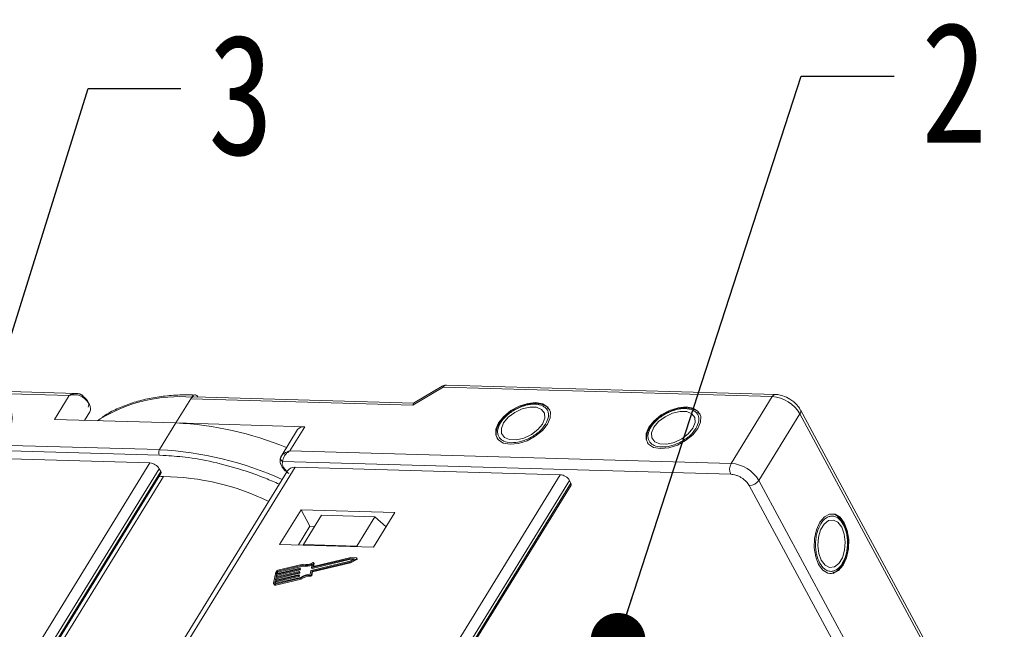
# Model space of a CAD drawing. Header units: millimetres. Extents: x 3152 to 4623, y 378 to 1412.
# Tile 45 of 45: x 4390 to 4480, y 1198 to 1254. Entities that reach past the tile are written whole.
import ezdxf

# ---------------------------------------------------------------- set-up
doc = ezdxf.new("R2010")
doc.units = ezdxf.units.MM
doc.styles.get("Standard").update_dxf_attribs({"font": '仿宋_GB2312.ttf', "width": 0.8})
doc.dimstyles.new('ISO-25.1', dxfattribs={"dimtxt": 6, "dimasz": 5, "dimexe": 3.5, "dimexo": 0.625, "dimgap": 1.5, "dimtad": 1, "dimtoh": 1, "dimtxsty": 'Standard', "dimcen": 2.5, "dimadec": 0, "dimazin": 0, "dimtfac": 1, "dimtmove": 0, "dimatfit": 3, "dimfxl": 0, "dimarcsym": 0})

msp = doc.modelspace()

# ---------------------------------------------------------------- linework, layer by layer
at = {"color": 7, "linetype": 'Continuous', "lineweight": 15}
for p, q in [((4367.637, 1220.214), (4394.824, 1219.433)), ((4395.484, 1219.619), (4367.929, 1220.411)), ((4426.172, 1218.532), (4428.936, 1220.185)), ((4428.848, 1220.283), (4426.244, 1218.725)), ((4428.936, 1220.185), (4458.952, 1219.322)), ((4459.243, 1219.519), (4429.228, 1220.382)), ((4394.824, 1219.433), (4393.475, 1217.243)), ((4404.565, 1216.925), (4405.914, 1219.114)), ((4405.914, 1219.114), (4406.019, 1219.284)), ((4405.914, 1219.114), (4426.172, 1218.532)), ((4426.26, 1218.734), (4406.206, 1219.311)), ((4458.952, 1219.322), (4455.203, 1213.241)), ((4396.709, 1217.935), (4396.234, 1217.164)), ((4396.234, 1217.164), (4396.709, 1217.935)), ((4438.587, 1218.188), (4438.432, 1218.328)), ((4438.611, 1218.173), (4438.665, 1218.1)), ((4452.298, 1217.794), (4452.143, 1217.934)), ((4478.082, 1187.428), (4461.525, 1218.113)), ((4393.475, 1217.243), (4404.565, 1216.925)), ((4397.655, 1217.293), (4397.418, 1217.13)), ((4404.565, 1216.925), (4403.065, 1214.492)), ((4416.312, 1216.587), (4404.565, 1216.925)), ((4434.209, 1217.088), (4434.123, 1216.968)), ((4452.322, 1217.778), (4452.376, 1217.706)), ((4457.731, 1211.682), (4461.48, 1217.764)), ((4461.48, 1217.764), (4478.037, 1187.079)), ((4415.663, 1216.315), (4414.163, 1213.882)), ((4414.963, 1214.398), (4416.312, 1216.587)), ((4447.92, 1216.694), (4447.834, 1216.574)), ((4403.065, 1214.492), (4375.878, 1215.274)), ((4375.864, 1214.779), (4403.051, 1213.997)), ((4455.203, 1213.241), (4414.963, 1214.398)), ((4378.012, 1213.974), (4402.196, 1213.279)), ((4403.051, 1213.997), (4403.412, 1213.968)), ((4414.179, 1213.906), (4414.107, 1213.734)), ((4414.295, 1213.426), (4455.175, 1212.251)), ((4402.196, 1213.279), (4372.716, 1165.458)), ((4373.774, 1165.288), (4403.038, 1212.76)), ((4374.051, 1165.266), (4403.174, 1212.508)), ((4414.743, 1212.563), (4385.391, 1164.949)), ((4385.865, 1164.935), (4415.432, 1212.898)), ((4403.174, 1212.508), (4403.038, 1212.76)), ((4415.432, 1212.898), (4439.616, 1212.203)), ((4374.166, 1165.257), (4403.186, 1212.333)), ((4374.573, 1165.224), (4403.433, 1212.039)), ((4439.616, 1212.203), (4410.048, 1164.24)), ((4411.191, 1164.207), (4440.458, 1211.684)), ((4440.594, 1211.432), (4440.458, 1211.684)), ((4474.288, 1180.998), (4457.731, 1211.682)), ((4411.476, 1164.199), (4440.594, 1211.432)), ((4411.595, 1164.195), (4440.606, 1211.257)), ((4456.86, 1211.212), (4473.417, 1180.528)), ((4415.972, 1209.021), (4414.023, 1205.858)), ((4424.542, 1208.774), (4415.972, 1209.021)), ((4415.972, 1209.021), (4416.787, 1207.512)), ((4417.845, 1208.521), (4416.195, 1205.846)), ((4422.701, 1208.382), (4417.845, 1208.521)), ((4421.051, 1205.706), (4422.701, 1208.382)), ((4422.592, 1205.612), (4424.542, 1208.774)), ((4422.701, 1208.382), (4423.738, 1207.471)), ((4416.787, 1207.512), (4415.737, 1205.809)), ((4417.215, 1207.499), (4416.787, 1207.512)), ((4414.023, 1205.858), (4422.592, 1205.612)), ((4416.195, 1205.846), (4416.191, 1205.796)), ((4421.051, 1205.706), (4416.195, 1205.846)), ((4421.11, 1205.655), (4421.051, 1205.706)), ((4420.424, 1204.327), (4416.91, 1203.494)), ((4416.957, 1203.747), (4420.471, 1204.58)), ((4416.997, 1203.672), (4420.511, 1204.504)), ((4420.51, 1204.67), (4417.089, 1203.859)), ((4420.859, 1204.551), (4420.424, 1204.327)), ((4420.432, 1204.248), (4421.024, 1204.553)), ((4420.471, 1204.58), (4420.859, 1204.551)), ((4420.471, 1204.58), (4420.511, 1204.504)), ((4420.473, 1204.172), (4421.064, 1204.477)), ((4421.038, 1204.63), (4420.51, 1204.67)), ((4420.511, 1204.504), (4420.736, 1204.487)), ((4421.024, 1204.553), (4421.064, 1204.477)), ((4421.105, 1204.541), (4421.064, 1204.616)), ((4413.732, 1203.104), (4415.846, 1203.605)), ((4415.862, 1203.689), (4413.748, 1203.188)), ((4413.773, 1203.029), (4415.887, 1203.53)), ((4413.845, 1203.413), (4416.122, 1203.953)), ((4416.174, 1204.046), (4413.861, 1203.498)), ((4413.886, 1203.338), (4416.163, 1203.877)), ((4415.846, 1203.605), (4415.887, 1203.53)), ((4415.879, 1203.633), (4415.887, 1203.675)), ((4415.879, 1203.633), (4415.92, 1203.558)), ((4415.927, 1203.608), (4415.886, 1203.683)), ((4415.887, 1203.675), (4415.928, 1203.6)), ((4415.92, 1203.558), (4415.928, 1203.6)), ((4416.122, 1203.953), (4416.163, 1203.877)), ((4416.877, 1203.466), (4416.816, 1203.14)), ((4416.921, 1203.104), (4416.982, 1203.43)), ((4416.992, 1204.087), (4416.931, 1203.761)), ((4416.933, 1203.753), (4416.973, 1203.678)), ((4416.957, 1203.747), (4416.997, 1203.672)), ((4416.982, 1203.43), (4420.432, 1204.248)), ((4417.022, 1203.355), (4416.982, 1203.43)), ((4417.022, 1203.355), (4420.473, 1204.172)), ((4417.064, 1203.873), (4417.12, 1204.179)), ((4417.071, 1203.86), (4417.064, 1203.873)), ((4417.117, 1203.866), (4417.161, 1204.103)), ((4417.159, 1204.12), (4417.118, 1204.195)), ((4417.12, 1204.179), (4417.161, 1204.103)), ((4420.473, 1204.172), (4420.432, 1204.248)), ((4413.662, 1203.33), (4413.475, 1202.317)), ((4413.623, 1202.513), (4415.737, 1203.014)), ((4413.626, 1202.232), (4415.939, 1202.78)), ((4415.753, 1203.099), (4413.638, 1202.598)), ((4413.638, 1202.598), (4413.677, 1202.809)), ((4415.919, 1202.856), (4413.642, 1202.316)), ((4413.663, 1202.438), (4415.778, 1202.939)), ((4413.667, 1202.156), (4415.98, 1202.704)), ((4413.677, 1202.809), (4415.792, 1203.31)), ((4413.677, 1202.809), (4413.718, 1202.733)), ((4415.807, 1203.394), (4413.693, 1202.893)), ((4413.693, 1202.893), (4413.732, 1203.104)), ((4413.696, 1202.611), (4413.718, 1202.733)), ((4413.718, 1202.733), (4415.832, 1203.234)), ((4413.732, 1203.104), (4413.773, 1203.029)), ((4413.748, 1203.188), (4413.779, 1203.357)), ((4413.75, 1202.907), (4413.773, 1203.029)), ((4413.82, 1203.282), (4413.779, 1203.357)), ((4413.805, 1203.202), (4413.82, 1203.282)), ((4413.845, 1203.413), (4413.886, 1203.338)), ((4415.737, 1203.014), (4415.778, 1202.939)), ((4415.77, 1203.042), (4415.778, 1203.084)), ((4415.77, 1203.042), (4415.811, 1202.967)), ((4415.817, 1203.017), (4415.777, 1203.093)), ((4415.778, 1203.084), (4415.819, 1203.009)), ((4415.792, 1203.31), (4415.832, 1203.234)), ((4415.811, 1202.967), (4415.819, 1203.009)), ((4415.825, 1203.338), (4415.832, 1203.38)), ((4415.825, 1203.338), (4415.865, 1203.262)), ((4415.872, 1203.313), (4415.831, 1203.388)), ((4415.832, 1203.38), (4415.873, 1203.304)), ((4415.865, 1203.262), (4415.873, 1203.304)), ((4415.98, 1202.704), (4415.939, 1202.78)), ((4416.831, 1203.046), (4416.872, 1202.971)), ((4416.962, 1203.028), (4416.921, 1203.104)), ((4416.962, 1203.028), (4417.022, 1203.355)), ((4464.506, 1203.286), (4464.615, 1203.321)), ((4413.481, 1202.267), (4413.522, 1202.192)), ((4413.592, 1202.345), (4413.623, 1202.513)), ((4413.592, 1202.345), (4413.606, 1202.317)), ((4413.623, 1202.513), (4413.663, 1202.438)), ((4413.667, 1202.156), (4413.626, 1202.232)), ((4413.641, 1202.316), (4413.663, 1202.438))]:
    msp.add_line(p, q, dxfattribs=at)
at = {"color": 7, "linetype": 'Continuous', "lineweight": 15, "flags": 128}
for points in [[(4396.709, 1217.935), (4396.768, 1218.078), (4396.781, 1218.242), (4396.75, 1218.421), (4396.675, 1218.609), (4396.558, 1218.799), (4396.404, 1218.985), (4396.218, 1219.159), (4396.007, 1219.316)], [(4435.055, 1214.983), (4435.801, 1215.057), (4436.589, 1215.308), (4437.34, 1215.714), (4437.983, 1216.234), (4438.453, 1216.817), (4438.706, 1217.406), (4438.715, 1217.944), (4438.481, 1218.378), (4438.026, 1218.666), (4437.395, 1218.778), (4436.649, 1218.705), (4435.862, 1218.454), (4435.11, 1218.048), (4434.468, 1217.528), (4433.997, 1216.945), (4433.745, 1216.355), (4433.735, 1215.817), (4433.969, 1215.384), (4434.424, 1215.096), (4435.055, 1214.983)], [(4434.454, 1216.932), (4434.243, 1216.413), (4434.271, 1215.95), (4434.534, 1215.6), (4435.002, 1215.404), (4435.617, 1215.387), (4436.306, 1215.549), (4436.984, 1215.872), (4437.571, 1216.317), (4437.996, 1216.83), (4438.207, 1217.349), (4438.179, 1217.811), (4437.916, 1218.162), (4437.448, 1218.357), (4436.833, 1218.375), (4436.145, 1218.213), (4435.466, 1217.889), (4434.879, 1217.445), (4434.454, 1216.932)], [(4448.767, 1214.589), (4449.512, 1214.662), (4450.3, 1214.914), (4451.051, 1215.32), (4451.694, 1215.839), (4452.164, 1216.423), (4452.417, 1217.012), (4452.426, 1217.55), (4452.192, 1217.984), (4451.737, 1218.271), (4451.106, 1218.384), (4450.36, 1218.311), (4449.573, 1218.059), (4448.821, 1217.654), (4448.179, 1217.134), (4447.708, 1216.551), (4447.456, 1215.961), (4447.446, 1215.423), (4447.68, 1214.989), (4448.135, 1214.702), (4448.767, 1214.589)], [(4448.165, 1216.538), (4447.954, 1216.019), (4447.982, 1215.556), (4448.246, 1215.206), (4448.713, 1215.01), (4449.328, 1214.993), (4450.017, 1215.155), (4450.695, 1215.478), (4451.283, 1215.923), (4451.707, 1216.436), (4451.918, 1216.955), (4451.891, 1217.417), (4451.627, 1217.767), (4451.159, 1217.963), (4450.544, 1217.981), (4449.856, 1217.818), (4449.177, 1217.495), (4448.59, 1217.05), (4448.165, 1216.538)], [(4403.433, 1212.039), (4403.21, 1212.036), (4403.001, 1212.031)], [(4463.186, 1204.023), (4463.57, 1203.509), (4464.031, 1203.232), (4464.524, 1203.218), (4465.001, 1203.468), (4465.414, 1203.958), (4465.724, 1204.641), (4465.899, 1205.448), (4465.924, 1206.302), (4465.795, 1207.119), (4465.525, 1207.818), (4465.141, 1208.331), (4464.68, 1208.608), (4464.187, 1208.623), (4463.71, 1208.372), (4463.297, 1207.882), (4462.987, 1207.2), (4462.812, 1206.392), (4462.787, 1205.538), (4462.916, 1204.722), (4463.186, 1204.023)], [(4463.426, 1204.412), (4463.77, 1203.97), (4464.184, 1203.763), (4464.619, 1203.816), (4465.023, 1204.123), (4465.346, 1204.646), (4465.549, 1205.324), (4465.609, 1206.073), (4465.517, 1206.804), (4465.285, 1207.428), (4464.941, 1207.871), (4464.527, 1208.078), (4464.092, 1208.025), (4463.688, 1207.718), (4463.365, 1207.194), (4463.162, 1206.517), (4463.102, 1205.767), (4463.194, 1205.036), (4463.426, 1204.412)], [(4421.038, 1204.63), (4421.051, 1204.627), (4421.061, 1204.621), (4421.066, 1204.611), (4421.066, 1204.6), (4421.062, 1204.587), (4421.052, 1204.574), (4421.039, 1204.562), (4421.024, 1204.553)], [(4421.064, 1204.477), (4421.08, 1204.487), (4421.093, 1204.499), (4421.102, 1204.512), (4421.107, 1204.524), (4421.107, 1204.536), (4421.105, 1204.541)], [(4415.887, 1203.675), (4415.887, 1203.679), (4415.886, 1203.683), (4415.884, 1203.686), (4415.881, 1203.688), (4415.877, 1203.69), (4415.873, 1203.69), (4415.868, 1203.69), (4415.862, 1203.689)], [(4416.931, 1203.761), (4416.931, 1203.757), (4416.932, 1203.754), (4416.934, 1203.751), (4416.937, 1203.748), (4416.941, 1203.747), (4416.946, 1203.746), (4416.951, 1203.746), (4416.957, 1203.747)], [(4417.044, 1204.197), (4417.058, 1204.203), (4417.073, 1204.208), (4417.087, 1204.209), (4417.1, 1204.208), (4417.11, 1204.204), (4417.117, 1204.197), (4417.12, 1204.189), (4417.12, 1204.179)], [(4417.089, 1203.859), (4417.083, 1203.858), (4417.078, 1203.858), (4417.073, 1203.859), (4417.07, 1203.86), (4417.066, 1203.863), (4417.064, 1203.866), (4417.064, 1203.869), (4417.064, 1203.873)], [(4417.161, 1204.103), (4417.161, 1204.113), (4417.159, 1204.12)], [(4415.778, 1203.084), (4415.778, 1203.088), (4415.777, 1203.092), (4415.775, 1203.095), (4415.772, 1203.097), (4415.768, 1203.099), (4415.763, 1203.1), (4415.758, 1203.1), (4415.753, 1203.099)], [(4415.832, 1203.38), (4415.833, 1203.384), (4415.832, 1203.387), (4415.83, 1203.39), (4415.827, 1203.393), (4415.823, 1203.394), (4415.818, 1203.395), (4415.813, 1203.395), (4415.807, 1203.394)], [(4464.559, 1203.297), (4464.353, 1203.223), (4464.192, 1203.198)], [(4413.626, 1202.232), (4413.593, 1202.226), (4413.561, 1202.226), (4413.533, 1202.23), (4413.51, 1202.24), (4413.491, 1202.254), (4413.479, 1202.272), (4413.474, 1202.293), (4413.475, 1202.317)], [(4413.642, 1202.316), (4413.631, 1202.314), (4413.62, 1202.314), (4413.611, 1202.316), (4413.603, 1202.319), (4413.597, 1202.323), (4413.593, 1202.329), (4413.591, 1202.337), (4413.592, 1202.345)]]:
    msp.add_lwpolyline(points, dxfattribs=at)
at = {"color": 7, "linetype": 'Continuous', "lineweight": 15}
for centre, radius, start, end in [((4428.752, 1220.107), 0.2, 22.84994, 61.18051), ((4429.252, 1220.031), 0.352, 94.04353, 153.96822), ((4395.479, 1219.691), 0.647, 324.5742, 337.63278), ((4404.927, 1205.308), 14.019, 85.53319, 121.25197), ((4406.231, 1218.959), 0.352, 94.04353, 153.96822), ((4459.264, 1219.175), 0.345, 93.27267, 154.65434), ((4458.713, 1216.104), 3.227, 30.95613, 85.74517), ((4461.209, 1217.976), 0.344, 321.97192, 24.1625), ((4403.183, 1186.944), 30.013, 67.53058, 87.36203), ((4416.218, 1215.9), 0.693, 82.19656, 143.19427), ((4403.535, 1214.231), 0.538, 150.95613, 205.74517), ((4401.46, 1183.353), 31.18, 65.75577, 87.0485), ((4414.423, 1213.71), 0.311, 154.55115, 245.84397), ((4402.116, 1212.206), 1.076, 30.95613, 85.74517), ((4403.032, 1212.41), 0.173, 333.36398, 34.64949), ((4456.143, 1212.718), 1.076, 150.95613, 205.74517), ((4454.964, 1210.022), 3.227, 30.95613, 85.74517), ((4403.218, 1189.638), 22.403, 64.03209, 89.45086), ((4439.536, 1211.13), 1.076, 30.95613, 85.74517), ((4456.842, 1212.288), 1.076, 270.96032, 325.74097), ((4440.452, 1211.334), 0.173, 333.36398, 34.64949), ((4413.908, 1203.24), 0.262, 100.47925, 160.04254), ((4415.838, 1203.648), 0.0436, 280.47925, 340.04254), ((4415.879, 1203.572), 0.0436, 280.47925, 340.04254), ((4415.916, 1203.602), 0.0121, 347.28267, 27.51386), ((4416.365, 1205.256), 1.326, 259.41771, 298.19154), ((4416.405, 1205.157), 1.302, 259.26079, 295.83746), ((4416.42, 1205.208), 1.188, 258.0397, 301.68332), ((4416.918, 1203.451), 0.0436, 100.47925, 160.04254), ((4416.989, 1203.691), 0.021, 219.90183, 292.51357), ((4413.861, 1203.327), 0.0872, 100.47925, 160.04254), ((4413.902, 1203.252), 0.0872, 100.47925, 160.04254), ((4415.729, 1203.057), 0.0436, 280.47925, 340.04254), ((4415.77, 1202.982), 0.0436, 280.47925, 340.04254), ((4415.784, 1203.353), 0.0436, 280.47925, 340.04254), ((4415.807, 1203.012), 0.0121, 347.28267, 27.51386), ((4415.824, 1203.277), 0.0436, 280.47925, 340.04254), ((4415.861, 1203.307), 0.0121, 347.28267, 27.51386), ((4416.834, 1201.524), 1.616, 90.62184, 124.50109), ((4416.758, 1201.665), 1.383, 86.96732, 126.27921), ((4416.798, 1201.59), 1.383, 86.96732, 126.27921), ((4416.837, 1203.135), 0.0895, 265.73675, 339.43857), ((4416.878, 1203.06), 0.0895, 265.73675, 339.43857), ((4413.619, 1202.273), 0.126, 219.90183, 292.51357)]:
    msp.add_arc(centre, radius, start, end, dxfattribs=at)
for centre, major_axis, ratio, start_param, end_param in [((4426.444, 1218.029), (-0.183, 0.703), 0.289398, 0.084261, 0.701056), ((4415.975, 1211.892), (-1.256, 0.627), 0.628473, 5.441514, 6.226831)]:
    msp.add_ellipse(centre, major_axis=major_axis, ratio=ratio, start_param=start_param, end_param=end_param, dxfattribs=at)
for points, knots in [([(4394.824, 1219.433), (4394.925, 1219.484), (4395.127, 1219.587), (4395.46, 1219.635), (4395.783, 1219.589), (4395.954, 1219.459), (4396.035, 1219.398)], [0, 0, 0, 0, 0.2515188, 0.5017844, 0.7656323, 1, 1, 1, 1]), ([(4396.078, 1219.445), (4395.96, 1219.504), (4395.771, 1219.599), (4395.563, 1219.613), (4395.485, 1219.619)], [0, 0, 0, 0, 0.623427, 1, 1, 1, 1]), ([(4429.228, 1220.379), (4429.143, 1220.377), (4429.008, 1220.373), (4428.896, 1220.301), (4428.854, 1220.274)], [0, 0, 0, 0, 0.626203, 1, 1, 1, 1]), ([(4396.007, 1219.316), (4395.924, 1219.36), (4395.742, 1219.457), (4395.328, 1219.526), (4395.022, 1219.469), (4394.824, 1219.433)], [0, 0, 0, 0, 0.227063, 0.501587, 1, 1, 1, 1]), ([(4406.318, 1219.467), (4405.979, 1219.478), (4405.106, 1219.505), (4403.765, 1219.415), (4402.298, 1219.21), (4400.909, 1218.88), (4399.614, 1218.421), (4398.569, 1217.937), (4398.01, 1217.557), (4397.804, 1217.418)], [0, 0, 0, 0, 0.100418, 0.259289, 0.419092, 0.579855, 0.741745, 0.905084, 1, 1, 1, 1]), ([(4406.019, 1219.284), (4406.056, 1219.333), (4406.129, 1219.432), (4406.266, 1219.491), (4406.403, 1219.473), (4406.515, 1219.39), (4406.569, 1219.302), (4406.591, 1219.268)], [0, 0, 0, 0, 0.214694, 0.429388, 0.644082, 0.858775, 1, 1, 1, 1]), ([(4438.29, 1218.456), (4438.154, 1218.522), (4437.871, 1218.657), (4437.366, 1218.708), (4436.884, 1218.67), (4436.446, 1218.576), (4435.994, 1218.432), (4435.684, 1218.278), (4435.516, 1218.195)], [0, 0, 0, 0, 0.19129, 0.397064, 0.559818, 0.686756, 0.830295, 1, 1, 1, 1]), ([(4460.558, 1219.097), (4460.349, 1219.209), (4460.059, 1219.365), (4459.618, 1219.479), (4459.387, 1219.528), (4459.249, 1219.518), (4459.244, 1219.517)], [0, 0, 0, 0, 0.488426, 0.677574, 0.988617, 1, 1, 1, 1]), ([(4461.514, 1218.11), (4461.487, 1218.167), (4461.409, 1218.324), (4461.204, 1218.572), (4460.917, 1218.856), (4460.678, 1219.016), (4460.558, 1219.097)], [0, 0, 0, 0, 0.143955, 0.402623, 0.700319, 1, 1, 1, 1]), ([(4434.169, 1216.94), (4434.332, 1217.159), (4434.584, 1217.498), (4435.092, 1217.899), (4435.529, 1218.17), (4435.997, 1218.388), (4436.606, 1218.586), (4437.331, 1218.675), (4437.922, 1218.548), (4438.271, 1218.323), (4438.458, 1218.086), (4438.553, 1217.8), (4438.557, 1217.384), (4438.39, 1217.043), (4438.282, 1216.822)], [0, 0, 0, 0, 0.1197215, 0.184837, 0.25, 0.3151155, 0.3802785, 0.5, 0.6197215, 0.684837, 0.75, 0.8151155, 0.8802785, 1, 1, 1, 1]), ([(4435.516, 1218.195), (4435.291, 1218.06), (4434.977, 1217.871), (4434.59, 1217.535), (4434.359, 1217.307), (4434.243, 1217.138), (4434.209, 1217.088)], [0, 0, 0, 0, 0.4319464, 0.6042616, 0.8844186, 1, 1, 1, 1]), ([(4447.88, 1216.546), (4448.043, 1216.765), (4448.295, 1217.104), (4448.803, 1217.505), (4449.24, 1217.776), (4449.708, 1217.994), (4450.317, 1218.191), (4451.042, 1218.281), (4451.633, 1218.154), (4451.983, 1217.929), (4452.169, 1217.692), (4452.264, 1217.406), (4452.268, 1216.99), (4452.101, 1216.649), (4451.993, 1216.428)], [0, 0, 0, 0, 0.1197215, 0.184837, 0.25, 0.3151155, 0.3802785, 0.5, 0.6197215, 0.684837, 0.75, 0.8151155, 0.8802785, 1, 1, 1, 1]), ([(4449.227, 1217.801), (4449.002, 1217.666), (4448.688, 1217.477), (4448.301, 1217.141), (4448.07, 1216.913), (4447.954, 1216.744), (4447.92, 1216.694)], [0, 0, 0, 0, 0.4319464, 0.6042616, 0.8844186, 1, 1, 1, 1]), ([(4452.001, 1218.062), (4451.865, 1218.128), (4451.582, 1218.263), (4451.077, 1218.313), (4450.595, 1218.276), (4450.157, 1218.182), (4449.705, 1218.038), (4449.395, 1217.884), (4449.227, 1217.801)], [0, 0, 0, 0, 0.19129, 0.397064, 0.559818, 0.686756, 0.830295, 1, 1, 1, 1]), ([(4434.123, 1216.968), (4434.101, 1216.938), (4433.986, 1216.782), (4433.857, 1216.487), (4433.761, 1216.089), (4433.773, 1215.699), (4433.893, 1215.482), (4433.951, 1215.378)], [0, 0, 0, 0, 0.055607, 0.284691, 0.52115, 0.769695, 1, 1, 1, 1]), ([(4438.282, 1216.822), (4438.118, 1216.602), (4437.866, 1216.264), (4437.358, 1215.863), (4436.921, 1215.592), (4436.453, 1215.374), (4435.844, 1215.176), (4435.119, 1215.087), (4434.528, 1215.214), (4434.179, 1215.439), (4433.992, 1215.676), (4433.898, 1215.962), (4433.893, 1216.378), (4434.06, 1216.719), (4434.169, 1216.94)], [0, 0, 0, 0, 0.119721, 0.184837, 0.25, 0.315115, 0.380279, 0.5, 0.619721, 0.684837, 0.75, 0.815115, 0.880279, 1, 1, 1, 1]), ([(4447.834, 1216.574), (4447.812, 1216.544), (4447.697, 1216.388), (4447.569, 1216.092), (4447.472, 1215.695), (4447.484, 1215.305), (4447.604, 1215.088), (4447.662, 1214.984)], [0, 0, 0, 0, 0.055607, 0.284691, 0.52115, 0.769695, 1, 1, 1, 1]), ([(4451.993, 1216.428), (4451.83, 1216.208), (4451.577, 1215.869), (4451.07, 1215.468), (4450.632, 1215.198), (4450.165, 1214.979), (4449.555, 1214.782), (4448.83, 1214.693), (4448.239, 1214.82), (4447.89, 1215.045), (4447.703, 1215.282), (4447.609, 1215.568), (4447.604, 1215.984), (4447.771, 1216.325), (4447.88, 1216.546)], [0, 0, 0, 0, 0.119721, 0.184837, 0.25, 0.315115, 0.380279, 0.5, 0.619721, 0.684837, 0.75, 0.815115, 0.880279, 1, 1, 1, 1]), ([(4414.963, 1214.398), (4414.782, 1214.33), (4414.502, 1214.225), (4414.244, 1214.005), (4414.174, 1213.894), (4414.142, 1213.843)], [0, 0, 0, 0, 0.498413, 0.772937, 1, 1, 1, 1]), ([(4414.963, 1214.398), (4414.869, 1214.333), (4414.681, 1214.204), (4414.463, 1213.942), (4414.317, 1213.661), (4414.302, 1213.502), (4414.295, 1213.426)], [0, 0, 0, 0, 0.2515188, 0.5017844, 0.7656323, 1, 1, 1, 1]), ([(4403.412, 1213.968), (4404.072, 1213.928), (4405.537, 1213.839), (4407.962, 1213.393), (4410.419, 1212.723), (4412.451, 1212.023), (4413.573, 1211.533), (4413.995, 1211.349)], [0, 0, 0, 0, 0.198485, 0.44011, 0.688541, 0.882731, 1, 1, 1, 1]), ([(4414.133, 1213.823), (4414.097, 1213.713), (4414.023, 1213.489), (4414.105, 1213.162), (4414.253, 1212.886), (4414.479, 1212.602), (4414.709, 1212.438), (4414.854, 1212.334)], [0, 0, 0, 0, 0.208, 0.427784, 0.580415, 0.736816, 1, 1, 1, 1]), ([(4414.636, 1212.588), (4414.604, 1212.614), (4414.473, 1212.72), (4414.327, 1212.943), (4414.233, 1213.215), (4414.275, 1213.357), (4414.295, 1213.426)], [0, 0, 0, 0, 0.100049, 0.406472, 0.712894, 1, 1, 1, 1]), ([(4455.175, 1212.251), (4455.325, 1212.234), (4455.559, 1212.206), (4455.892, 1212.073), (4456.144, 1211.938), (4456.378, 1211.774), (4456.647, 1211.535), (4456.776, 1211.339), (4456.86, 1211.212)], [0, 0, 0, 0, 0.239443, 0.369636, 0.5, 0.630193, 0.760557, 1, 1, 1, 1]), ([(4463.276, 1204.169), (4463.167, 1204.42), (4463, 1204.808), (4462.907, 1205.448), (4462.891, 1205.962), (4462.936, 1206.476), (4463.07, 1207.103), (4463.355, 1207.775), (4463.76, 1208.224), (4464.13, 1208.413), (4464.429, 1208.457), (4464.724, 1208.395), (4465.086, 1208.191), (4465.298, 1207.876), (4465.435, 1207.672)], [0, 0, 0, 0, 0.119721, 0.184837, 0.25, 0.315115, 0.380279, 0.5, 0.619721, 0.684837, 0.75, 0.815115, 0.880279, 1, 1, 1, 1]), ([(4465.482, 1207.697), (4465.467, 1207.732), (4465.39, 1207.909), (4465.198, 1208.169), (4464.902, 1208.446), (4464.627, 1208.61), (4464.451, 1208.619), (4464.405, 1208.621)], [0, 0, 0, 0, 0.064646, 0.330746, 0.605417, 0.894132, 1, 1, 1, 1]), ([(4465.435, 1207.672), (4465.544, 1207.42), (4465.711, 1207.033), (4465.804, 1206.392), (4465.82, 1205.878), (4465.775, 1205.364), (4465.642, 1204.738), (4465.356, 1204.065), (4464.951, 1203.617), (4464.581, 1203.427), (4464.282, 1203.384), (4463.988, 1203.445), (4463.625, 1203.649), (4463.413, 1203.965), (4463.276, 1204.169)], [0, 0, 0, 0, 0.119721, 0.184837, 0.25, 0.315115, 0.380279, 0.5, 0.619721, 0.684837, 0.75, 0.815115, 0.880279, 1, 1, 1, 1]), ([(4465.848, 1205.877), (4465.844, 1206.139), (4465.837, 1206.506), (4465.74, 1207.01), (4465.641, 1207.372), (4465.53, 1207.6), (4465.482, 1207.697)], [0, 0, 0, 0, 0.394783, 0.552274, 0.808331, 1, 1, 1, 1]), ([(4464.615, 1203.321), (4464.639, 1203.328), (4464.8, 1203.376), (4465.067, 1203.624), (4465.368, 1204.015), (4465.576, 1204.456), (4465.714, 1204.881), (4465.814, 1205.345), (4465.837, 1205.69), (4465.848, 1205.877)], [0, 0, 0, 0, 0.033344, 0.218272, 0.417193, 0.574519, 0.697236, 0.836006, 1, 1, 1, 1])]:
    msp.add_open_spline(points, degree=3, knots=knots, dxfattribs=at)
for points in [[(4396.035, 1219.398), (4396.138, 1219.321), (4396.344, 1219.168), (4396.464, 1218.982), (4396.524, 1218.889)], [(4396.524, 1218.889), (4396.566, 1218.789), (4396.651, 1218.59), (4396.591, 1218.438), (4396.561, 1218.362)]]:
    msp.add_open_spline(points, degree=3, dxfattribs=at)

# ---------------------------------------------------------------- texts
at = {"color": 5, "lineweight": 9, "char_height": 11, "width": 1.65, "attachment_point": 1}
for s, insert in [('2', (4472.54, 1253.473)), ('3', (4407.494, 1252.36))]:
    msp.add_mtext(s, dxfattribs=dict(at, insert=insert))

# ---------------------------------------------------------------- leaders
at = {"color": 5, "lineweight": 9}
for points in [[(4444.89, 1197.11), (4461.588, 1248.523), (4470.065, 1248.523)], [(4387.164, 1217.37), (4396.542, 1247.41), (4405.019, 1247.41)]]:
    msp.add_leader(points, dimstyle='ISO-25.1', override={"dimgap": 1.5, "dimtad": 0, "dimldrblk": 'Dot'}, dxfattribs=at)

doc.saveas('drawing.dxf')
